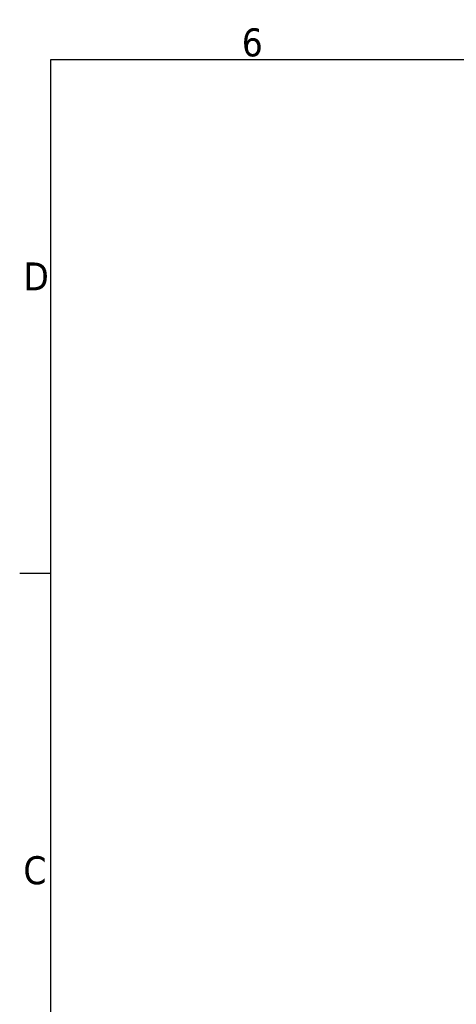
# Model space of a CAD drawing. Header units: millimetres. Extents: x 0 to 420, y 0 to 297.
# Tile 5 of 15: x 6 to 61, y 169 to 292. Entities that reach past the tile are written whole.
import ezdxf

# ---------------------------------------------------------------- set-up
doc = ezdxf.new("R2010")
doc.units = ezdxf.units.MM
doc.layers.get('0').update_dxf_attribs({"lineweight": 25})
doc.layers.add('Geometria schizzo (ISO)', color=7, linetype='Continuous', lineweight=25)
doc.layers.add('Simbolo (ISO)', color=7, linetype='Continuous', lineweight=25)
doc.styles.add('DEFAULT-ISO', font='TAHOMA.TTF')

# ---------------------------------------------------------------- blocks, each defined once
blk = doc.blocks.new('Bordi Default Border')
at = {"layer": 'Geometria schizzo (ISO)'}
blk.add_line((10, 222.75), (6.1, 222.75), dxfattribs=at)
at = {"layer": 'Geometria schizzo (ISO)', "flags": 128}
blk.add_lwpolyline([(10, 10), (10, 287), (410, 287), (410, 10), (10, 10)], dxfattribs=at)
at = {"layer": 'Simbolo (ISO)', "char_height": 3.5, "attachment_point": 7, "style": 'DEFAULT-ISO'}
for s, insert in [('6', (33.88, 287.33)), ('D', (6.57, 258.13)), ('C', (6.56, 183.81))]:
    blk.add_mtext(s, dxfattribs=dict(at, insert=insert))

msp = doc.modelspace()

# ---------------------------------------------------------------- block references
msp.add_blockref('Bordi Default Border', (0, 0))

doc.saveas('drawing.dxf')
